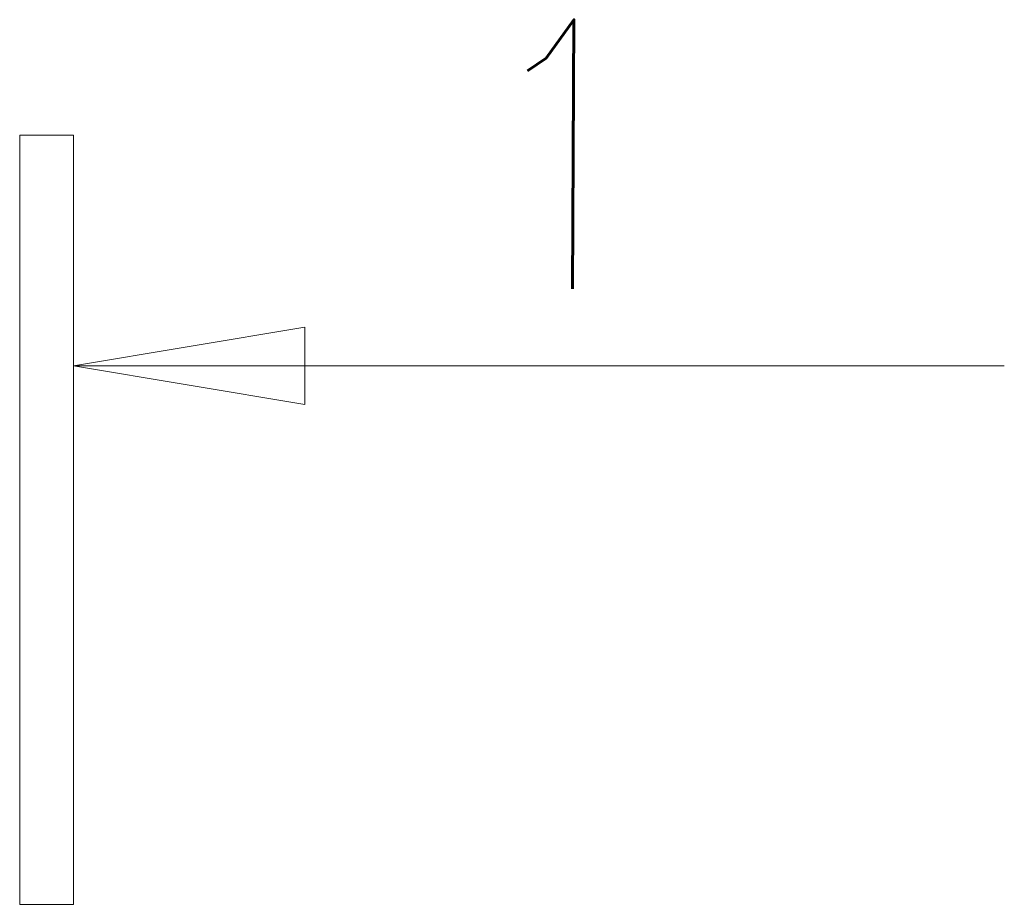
# Model space of a CAD drawing. Header units: millimetres. Extents: x 53645 to 137188, y 78097 to 135542.
# Tile 218 of 256: x 119665 to 120945, y 114271 to 115421. Entities that reach past the tile are written whole.
import ezdxf

# ---------------------------------------------------------------- set-up
doc = ezdxf.new("R2010")
doc.units = ezdxf.units.MM
doc.layers.add('mark', color=4, linetype='Continuous', lineweight=15)
doc.styles.add('GOST 2.304', font='CS_Gost2304.shx', dxfattribs={"width": 0.8, "oblique": 15})

msp = doc.modelspace()

# ---------------------------------------------------------------- linework, layer by layer
at = {"layer": 'mark', "linetype": 'Continuous', "ltscale": 100}
for p, q in [((119734.9, 115270.7), (119664.9, 115270.7)), ((119664.9, 115270.7), (119664.9, 114270.7)), ((119734.9, 114270.7), (119734.9, 115270.7)), ((119734.9, 114970.7), (120035.4, 115021)), ((120035.4, 115021), (120035.4, 114920.5)), ((120035.4, 114920.5), (119734.9, 114970.7)), ((119664.9, 114270.7), (119734.9, 114270.7))]:
    msp.add_line(p, q, dxfattribs=at)
msp.add_lwpolyline([(119734.9, 114970.7), (120944.6, 114970.7)], dxfattribs=at)

# ---------------------------------------------------------------- texts
at = {"layer": 'mark', "linetype": 'Continuous', "ltscale": 100, "insert": (120251.6, 115420.7), "char_height": 350, "width": 360.064, "attachment_point": 1, "style": 'GOST 2.304'}
msp.add_mtext('\\Fsimplex.shx;\\W0.8000000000;\\Q0.2617993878;\\T1.0000000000;\\o\\l1', dxfattribs=at)

doc.saveas('drawing.dxf')
